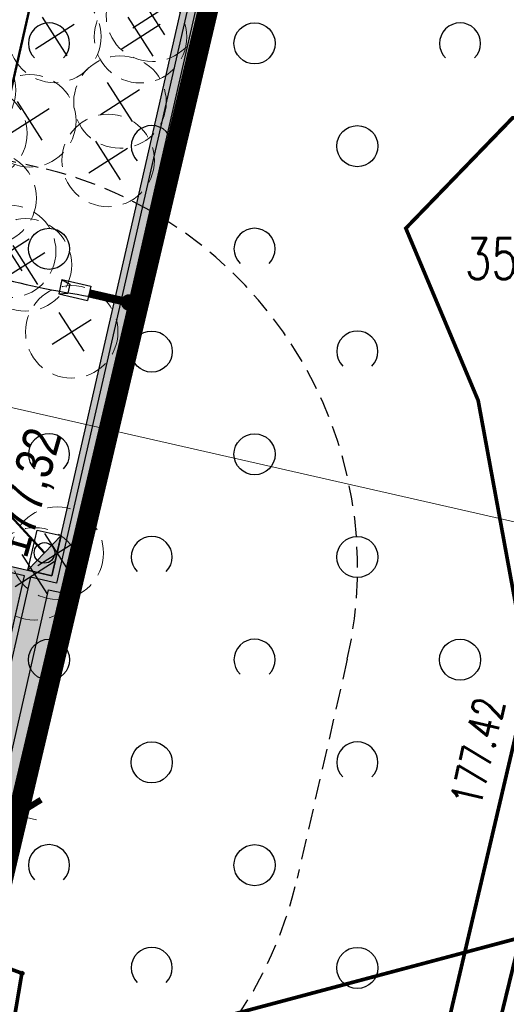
# Model space of a CAD drawing. Header units: metres. Extents: x 964 to 7125, y -212 to 9570.
# Tile 76 of 185: x 1960 to 1972, y 221 to 245. Entities that reach past the tile are written whole.
import ezdxf
from ezdxf import colors
from ezdxf.entities.mleader import LeaderData, LeaderLine
from ezdxf.enums import TextEntityAlignment as Align
from ezdxf.math import Vec2, Vec3

# ---------------------------------------------------------------- set-up
doc = ezdxf.new("R2010")
doc.units = ezdxf.units.M
for name, pattern in [('1', [1.5, 1, -0.5]), ('1081', [1.5, 1, -0.5]), ('2217', [2, 1.5, -0.5]), ('CENTER2', [1.125, 0.75, -0.125, 0.125, -0.125]), ('CIĄGłA', [0]), ('DASHED', [0.75, 0.5, -0.25]), ('HIDDEN', [0.375, 0.25, -0.125])]:
    doc.linetypes.add(name, pattern=pattern)
for name, color, linetype in [('0S', 7, 'Continuous'), ('Dzialki', 7, 'Continuous'), ('Kontury', 7, 'Continuous'), ('Numery_dzialek', 7, 'Continuous'), ('OT_Rzedna', 7, 'Continuous'), ('OT_ZagospodarowanieTerenu', 7, 'Continuous'), ('WYMIARY', 9, 'Continuous'), ('zakres_poprawny', 7, 'Continuous'), ('ZP_strefy oddziaływania', 8, 'HIDDEN'), ('zz-odwodnienie', 5, 'Continuous')]:
    doc.layers.add(name, color=color, linetype=linetype)
for name, color, linetype, lineweight in [('_IE', 240, 'Continuous', 9), ('AGP1_granica_opracow', 7, 'Continuous', 15), ('AGP1_HATCH', 7, 'Continuous', 5), ('AGP1_KRAWEZNIKI GRUBOŚCI', 7, 'Continuous', 15), ('AGP1_KRAWEZNIKI NOWE', 7, 'Continuous', 30), ('AGP1_WYMIARY', 7, 'Continuous', 15), ('AGP1_ZIELEN', 1, 'Continuous', 15), ('IS', 7, 'Continuous', 15), ('IS-KD-brudna', 96, 'Continuous', 50), ('IS-KD-brudna-studnie', 96, 'Continuous', 30), ('IS-KD-opis-rzedne', 96, 'Continuous', 30), ('LINIE PRZEKROJOWE', 7, 'Continuous', 9), ('PODKŁAD MAPA', 7, 'Continuous', 9), ('STREFY GAZOCIĄG', 7, 'Continuous', 9)]:
    doc.layers.add(name, color=color, linetype=linetype, lineweight=lineweight)
doc.styles.add('GENERATED_STYLE_1', font='arialbd.ttf', dxfattribs={"width": 0.999153})
doc.styles.add('IS-0.6', font='simplex.shx', dxfattribs={"width": 0.6})
doc.styles.get("Standard").update_dxf_attribs({"font": 'arial.ttf'})
doc.styles.add('STYL_ARIAL', font='simplex', dxfattribs={"width": 0.75, "oblique": 0.1})
doc.dimstyles.new('GENERATED_STYLE__61', dxfattribs={"dimtxt": 10, "dimasz": 9.5, "dimexe": 0.18, "dimexo": 0, "dimgap": 0.09, "dimtad": 0, "dimdec": 1, "dimzin": 0, "dimdsep": 46, "dimtxsty": 'GENERATED_STYLE_1', "dimblk": 'ARROWHEAD_1', "dimblk1": 'ARROWHEAD_1', "dimblk2": 'ARROWHEAD_1', "dimcen": 0.09, "dimclrd": 256, "dimclre": 256, "dimclrt": 256, "dimazin": 0, "dimtfac": 1, "dimtdec": 4, "dimtmove": 0, "dimatfit": 3, "dimfxl": 1, "dimtolj": 1, "dimtzin": 0, "dimarcsym": 0})

# ---------------------------------------------------------------- blocks, each defined once
blk = doc.blocks.new('ARROWHEAD_1')
at = {"linetype": 'Continuous'}
blk.add_line((0, 0), (-1, 0), dxfattribs=at)
blk.add_circle((0, 0), 0.25, dxfattribs=at)
blk = doc.blocks.new('OTZK2')
at = {"color": 0}
blk.add_arc((0.5, 0.5), 0.5, 315, 225, dxfattribs=at)
blk = doc.blocks.new('OTZK1')
at = {"color": 0}
blk.add_circle((0.5, 0.5), 0.5, dxfattribs=at)
blk = doc.blocks.new('RTPW02')
at = {"color": 0}
blk.add_circle((0, 0), 0.05, dxfattribs=at)
blk = doc.blocks.new('MDCP 20240606')
at = {"layer": 'Dzialki', "color": 251, "true_color": 0x636466, "const_width": 0.09}
blk.add_lwpolyline([(6592058.62, 5737961.47), (6592053.22, 5737938.58)], dxfattribs=at)
at = {"layer": 'Kontury', "color": 251, "linetype": '2217', "true_color": 0x636466, "const_width": 0.09}
blk.add_lwpolyline([(6592052.34, 5737934.78), (6592066.114, 5737938.4566)], dxfattribs=at)
at = {"layer": 'OT_ZagospodarowanieTerenu', "color": 251, "linetype": '1081', "true_color": 0x636466, "const_width": 0.09}
blk.add_lwpolyline([(6592073.7, 5737976.5), (6592072.08, 5737981.8), (6592052.48, 5737982.7), (6592038.83, 5737971.26), (6592034.15, 5737950.72), (6592037.44, 5737948.76), (6592037.82, 5737943.52), (6592053.99, 5737937.59), (6592051.48, 5737922.7), (6592058.84, 5737922.22), (6592062.72, 5737925.29), (6592063.65, 5737933.34), (6592066.33, 5737944.78), (6592065.09, 5737951.53), (6592063.33, 5737955.72), (6592065.93, 5737958.41), (6592070.87, 5737958), (6592072.22, 5737963.52), (6592071.8, 5737967.27), (6592073.7, 5737976.5)], dxfattribs=at)
at = {"layer": 'zakres_poprawny', "color": 251, "linetype": '1', "true_color": 0x636466, "const_width": 0.09}
blk.add_lwpolyline([(6592058.8365, 5737922.2224), (6592062.95, 5737925.47), (6592076.74, 5737982.07), (6592077.79, 5737993.35), (6592067.13, 5738000.4), (6592016.74, 5738013.09), (6592007.01, 5738024.5), (6591998.3993, 5738028.4013)], dxfattribs=at)
at = {"layer": 'OT_Rzedna', "color": 251, "true_color": 0x636466}
blk.add_blockref('RTPW02', (6592053.989, 5737937.589), dxfattribs=at)
at = {"layer": 'OT_ZagospodarowanieTerenu', "color": 251, "true_color": 0x636466}
for name, p in [('OTZK2', (6592054.15, 5737959.72)), ('OTZK1', (6592059.15, 5737959.72)), ('OTZK2', (6592064.15, 5737959.72)), ('OTZK2', (6592056.65, 5737957.22)), ('OTZK1', (6592061.65, 5737957.22)), ('OTZK1', (6592054.15, 5737954.72)), ('OTZK2', (6592059.15, 5737954.72)), ('OTZK1', (6592056.65, 5737952.22)), ('OTZK2', (6592061.65, 5737952.22)), ('OTZK2', (6592054.15, 5737949.72)), ('OTZK1', (6592059.15, 5737949.72)), ('OTZK2', (6592056.65, 5737947.22)), ('OTZK1', (6592061.65, 5737947.22)), ('OTZK1', (6592054.15, 5737944.72)), ('OTZK2', (6592059.15, 5737944.72)), ('OTZK1', (6592064.15, 5737944.72)), ('OTZK1', (6592056.65, 5737942.22)), ('OTZK2', (6592061.65, 5737942.22)), ('OTZK2', (6592054.15, 5737939.72)), ('OTZK1', (6592059.15, 5737939.72)), ('OTZK2', (6592056.65, 5737937.22)), ('OTZK1', (6592061.65, 5737937.22))]:
    blk.add_blockref(name, p, dxfattribs=at)
at = {"layer": 'Numery_dzialek', "color": 251, "true_color": 0x636466, "style": 'STYL_ARIAL', "width": 0.75}
blk.add_text('352/5', height=1, dxfattribs=at).set_placement((6592066.4081, 5737954.9829), align=Align.MIDDLE_CENTER)
at = {"layer": 'OT_Rzedna', "color": 251, "true_color": 0x636466, "style": 'STYL_ARIAL', "width": 0.75}
blk.add_text('177.42', height=0.75, rotation=76.8153, dxfattribs=at).set_placement((6592064.4119, 5737941.7749), align=Align.TOP_LEFT)
blk = doc.blocks.new('drzewo_liściaste_symbol')
at = {"layer": 'AGP1_ZIELEN', "color": 11, "lineweight": 30, "true_color": 0xf27172, "transparency": 33554559}
for p, q in [((0.53, -0.53), (-0.53, 0.53)), ((-0.53, -0.53), (0.53, 0.53))]:
    blk.add_line(p, q, dxfattribs=at)
at = {"layer": 'AGP1_ZIELEN', "color": 252, "linetype": 'DASHED', "lineweight": 5, "ltscale": 1.5, "true_color": 0x939598}
blk.add_circle((0, 0), 1.5, dxfattribs=at)
blk = doc.blocks.new('DRZEWA DO WYCINKI 20240606')
at = {"layer": 'AGP1_ZIELEN', "lineweight": 9, "xscale": 0.75, "yscale": 0.75, "zscale": 0.75, "rotation": 347.6011741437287}
for p in [(2243.21, 209.185), (2240.838, 208.67), (2242.923, 208.663), (2238.76, 207.365), (2242.423, 207.075), (2240.229, 206.617), (2239.038, 206.313), (2242.135, 205.652), (2239.263, 204.737), (2239.739, 203.44), (2240.123, 203.111), (2241.248, 201.481), (2240.898, 196.096), (2240.348, 195.59)]:
    blk.add_blockref('drzewo_liściaste_symbol', p, dxfattribs=at)
blk = doc.blocks.new('d_wpust')
at = {"layer": 'zz-odwodnienie'}
blk.add_hatch(color=0, dxfattribs=at).paths.add_polyline_path([(-0.5, 0.6), (-0.5, 0), (0.5, 0)])
at = {"layer": 'zz-odwodnienie', "color": 0}
for p, q in [((-0.5, 0.6), (0.5, 0)), ((-0.5, 0), (-0.5, 0.6)), ((-0.5, 0.6), (0.5, 0.6)), ((0.5, 0.6), (0.5, 0)), ((0.5, 0), (-0.5, 0))]:
    blk.add_line(p, q, dxfattribs=at)
blk.add_lwpolyline([(-0.5, 0.6), (-0.5, 0), (0.5, 0)], close=True, dxfattribs=at)
blk = doc.blocks.new('opracowanie drogowe 20250115 konstantynów')
at = {"layer": 'zz-odwodnienie', "color": 5, "linetype": 'CIĄGłA', "lineweight": 0, "rotation": 77.14307866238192}
blk.add_blockref('d_wpust', (1961.279, 231.488), dxfattribs=at)
blk.add_blockref('d_wpust', (1961.279, 231.488), dxfattribs=at)
blk.add_blockref('d_wpust', (1961.279, 231.488), dxfattribs=at)
at = {"layer": 'zz-odwodnienie', "insert": (1959.686, 231.639), "char_height": 0.9, "width": 5.78409, "attachment_point": 1, "rotation": 74.1295}
blk.add_mtext('{\\fArial Narrow|b0|i0|c238|p34;177,32}', dxfattribs=at)
blk.add_mtext('{\\fArial Narrow|b0|i0|c238|p34;177,32}', dxfattribs=at)
blk.add_mtext('{\\fArial Narrow|b0|i0|c238|p34;177,32}', dxfattribs=at)
blk = doc.blocks.new('PRZEKRÓJ TERENU OPIS PZT')
at = {"color": 251, "true_color": 0x636466}
blk.add_lwpolyline([(2751.914, 34.79), (2751.621, -72.808)], dxfattribs=at)
blk = doc.blocks.new('_ArchTick')
at = {"layer": 'WYMIARY', "color": 0, "linetype": 'Continuous', "const_width": 0.15}
blk.add_lwpolyline([(-0.5, -0.5), (0.5, 0.5)], dxfattribs=at)
blk = doc.blocks.new('IS-opis-studni-P-0.6')
at = {"color": 0, "linetype": 'Continuous', "lineweight": 15, "transparency": 16777216}
blk.add_line((0, 0), (3.5, 0), dxfattribs=at)
at = {"color": 0, "linetype": 'Continuous', "lineweight": -2, "transparency": 16777216, "style": 'IS-0.6', "width": 0.6}
for p in [(1.75, 0.25), (1.75, -1.25), (1.75, -2.5)]:
    blk.add_attdef('000,00', text='', height=1, dxfattribs=at).set_placement(p, align=Align.CENTER)
blk.add_attdef('S0', text='', height=1.25, dxfattribs=at).set_placement((3.75, 0), align=Align.MIDDLE_LEFT)
blk = doc.blocks.new('_None', base_point=(2.5, 0))
blk = doc.blocks.new('IE_20251212')
at = {"layer": '_IE', "lineweight": -3}
for p, q in [((38.225, -58.619), (38.145, -58.967)), ((38.225, -58.619), (38.145, -58.967)), ((38.225, -58.619), (38.145, -58.967)), ((38.225, -58.619), (38.145, -58.967)), ((38.225, -58.619), (38.145, -58.967)), ((38.225, -58.619), (38.145, -58.967)), ((38.225, -58.619), (38.145, -58.967)), ((38.225, -58.619), (38.145, -58.967)), ((38.225, -58.619), (38.145, -58.967)), ((38.225, -58.619), (38.145, -58.967)), ((38.225, -58.619), (38.145, -58.967)), ((38.225, -58.619), (38.145, -58.967)), ((38.225, -58.619), (38.929, -58.78)), ((38.225, -58.619), (38.42, -58.73)), ((38.225, -58.619), (38.929, -58.78)), ((38.225, -58.619), (38.42, -58.73)), ((38.225, -58.619), (38.929, -58.78)), ((38.225, -58.619), (38.42, -58.73)), ((38.225, -58.619), (38.929, -58.78)), ((38.225, -58.619), (38.42, -58.73)), ((38.225, -58.619), (38.929, -58.78)), ((38.225, -58.619), (38.42, -58.73)), ((38.225, -58.619), (38.929, -58.78)), ((38.225, -58.619), (38.42, -58.73)), ((38.225, -58.619), (38.929, -58.78)), ((38.225, -58.619), (38.42, -58.73)), ((38.225, -58.619), (38.929, -58.78)), ((38.225, -58.619), (38.42, -58.73)), ((38.225, -58.619), (38.929, -58.78)), ((38.225, -58.619), (38.42, -58.73)), ((38.225, -58.619), (38.929, -58.78)), ((38.225, -58.619), (38.42, -58.73)), ((38.225, -58.619), (38.929, -58.78)), ((38.225, -58.619), (38.42, -58.73)), ((38.225, -58.619), (38.929, -58.78)), ((38.225, -58.619), (38.42, -58.73)), ((38.42, -58.73), (38.369, -58.951)), ((38.42, -58.73), (38.369, -58.951)), ((38.42, -58.73), (38.369, -58.951)), ((38.42, -58.73), (38.369, -58.951)), ((38.42, -58.73), (38.369, -58.951)), ((38.42, -58.73), (38.369, -58.951)), ((38.42, -58.73), (38.369, -58.951)), ((38.42, -58.73), (38.369, -58.951)), ((38.42, -58.73), (38.369, -58.951)), ((38.42, -58.73), (38.369, -58.951)), ((38.42, -58.73), (38.369, -58.951)), ((38.42, -58.73), (38.369, -58.951)), ((38.929, -58.78), (38.849, -59.127)), ((38.929, -58.78), (38.849, -59.127)), ((38.929, -58.78), (38.849, -59.127)), ((38.929, -58.78), (38.849, -59.127)), ((38.929, -58.78), (38.849, -59.127)), ((38.929, -58.78), (38.849, -59.127)), ((38.929, -58.78), (38.849, -59.127)), ((38.929, -58.78), (38.849, -59.127)), ((38.929, -58.78), (38.849, -59.127)), ((38.929, -58.78), (38.849, -59.127)), ((38.929, -58.78), (38.849, -59.127)), ((38.929, -58.78), (38.849, -59.127)), ((38.145, -58.967), (38.369, -58.951)), ((38.145, -58.967), (38.369, -58.951)), ((38.145, -58.967), (38.369, -58.951)), ((38.145, -58.967), (38.369, -58.951)), ((38.145, -58.967), (38.369, -58.951)), ((38.145, -58.967), (38.369, -58.951)), ((38.145, -58.967), (38.369, -58.951)), ((38.145, -58.967), (38.369, -58.951)), ((38.145, -58.967), (38.369, -58.951)), ((38.145, -58.967), (38.369, -58.951)), ((38.145, -58.967), (38.369, -58.951)), ((38.145, -58.967), (38.369, -58.951)), ((38.145, -58.967), (38.849, -59.127)), ((38.145, -58.967), (38.849, -59.127)), ((38.145, -58.967), (38.849, -59.127)), ((38.145, -58.967), (38.849, -59.127)), ((38.145, -58.967), (38.849, -59.127)), ((38.145, -58.967), (38.849, -59.127)), ((38.145, -58.967), (38.849, -59.127)), ((38.145, -58.967), (38.849, -59.127)), ((38.145, -58.967), (38.849, -59.127)), ((38.145, -58.967), (38.849, -59.127)), ((38.145, -58.967), (38.849, -59.127)), ((38.145, -58.967), (38.849, -59.127))]:
    blk.add_line(p, q, dxfattribs=at)
at = {"layer": '_IE', "lineweight": -3, "ltscale": 3}
for points in [[(37.9, -66.166), (38.243, -66.244), (45.481, -34.533)], [(32.254, -66.901), (31.247, -71.313), (36.454, -72.501), (37.9, -66.166)]]:
    blk.add_lwpolyline(points, dxfattribs=at)
at = {"layer": '_IE', "lineweight": -3, "ltscale": 3, "const_width": 0.2}
blk.add_lwpolyline([(38.889, -58.954), (39.857, -59.175)], dxfattribs=at)
blk.add_lwpolyline([(38.889, -58.954), (39.857, -59.175)], dxfattribs=at)
blk.add_lwpolyline([(38.889, -58.954), (39.857, -59.175)], dxfattribs=at)
blk.add_lwpolyline([(38.889, -58.954), (39.857, -59.175)], dxfattribs=at)
blk.add_lwpolyline([(38.889, -58.954), (39.857, -59.175)], dxfattribs=at)
blk.add_lwpolyline([(38.889, -58.954), (39.857, -59.175)], dxfattribs=at)
blk.add_lwpolyline([(38.889, -58.954), (39.857, -59.175)], dxfattribs=at)
blk.add_lwpolyline([(38.889, -58.954), (39.857, -59.175)], dxfattribs=at)
blk.add_lwpolyline([(38.889, -58.954), (39.857, -59.175)], dxfattribs=at)
blk.add_lwpolyline([(38.889, -58.954), (39.857, -59.175)], dxfattribs=at)
blk.add_lwpolyline([(38.889, -58.954), (39.857, -59.175)], dxfattribs=at)
blk.add_lwpolyline([(38.889, -58.954), (39.857, -59.175)], dxfattribs=at)
at = {"layer": '_IE', "lineweight": -3, "ltscale": 3, "const_width": 0.2, "elevation": 0}
blk.add_lwpolyline([(39.772, -59.227, 1), (39.942, -59.122, 1)], format="xyb", close=True, dxfattribs=at)
blk.add_lwpolyline([(39.772, -59.227, 1), (39.942, -59.122, 1)], format="xyb", close=True, dxfattribs=at)
blk.add_lwpolyline([(39.772, -59.227, 1), (39.942, -59.122, 1)], format="xyb", close=True, dxfattribs=at)
blk.add_lwpolyline([(39.772, -59.227, 1), (39.942, -59.122, 1)], format="xyb", close=True, dxfattribs=at)
blk.add_lwpolyline([(39.772, -59.227, 1), (39.942, -59.122, 1)], format="xyb", close=True, dxfattribs=at)
blk.add_lwpolyline([(39.772, -59.227, 1), (39.942, -59.122, 1)], format="xyb", close=True, dxfattribs=at)
blk.add_lwpolyline([(39.772, -59.227, 1), (39.942, -59.122, 1)], format="xyb", close=True, dxfattribs=at)
blk.add_lwpolyline([(39.772, -59.227, 1), (39.942, -59.122, 1)], format="xyb", close=True, dxfattribs=at)
blk.add_lwpolyline([(39.772, -59.227, 1), (39.942, -59.122, 1)], format="xyb", close=True, dxfattribs=at)
blk.add_lwpolyline([(39.772, -59.227, 1), (39.942, -59.122, 1)], format="xyb", close=True, dxfattribs=at)
blk.add_lwpolyline([(39.772, -59.227, 1), (39.942, -59.122, 1)], format="xyb", close=True, dxfattribs=at)
blk.add_lwpolyline([(39.772, -59.227, 1), (39.942, -59.122, 1)], format="xyb", close=True, dxfattribs=at)
at = {"layer": '_IE', "color": 6, "lineweight": -3}
blk.add_spline([(30.214, -53.113), (35.051, -57.935), (39.857, -59.175)], degree=3, dxfattribs=at)
blk = doc.blocks.new('IS_2025-10-21')
at = {"layer": 'IS-KD-brudna'}
for p, q in [((1964.781, 263.01), (1958.27, 234.484)), ((1958.27, 234.484), (1960.986, 231.555))]:
    blk.add_line(p, q, dxfattribs=at)
at = {"layer": 'IS-KD-brudna-studnie'}
blk.add_circle((1960.986, 231.555), 0.25, dxfattribs=at)
at = {"layer": 'IS-KD-opis-rzedne'}
ml = blk.add_multileader_block('Standard', dxfattribs=at)
ml.set_content('IS-opis-studni-P-0.6', color=256)
ml.set_attribute('S0', 'D12', width=0)
ml.set_attribute('000,00', '177,78', width=0)
ml.set_attribute('000,00', '176,33', width=0)
ml.set_attribute('000,00', '', width=0)
ml.set_leader_properties(linetype='Continuous', lineweight=9)
ml.set_arrow_properties(name='NONE')
ml.build(insert=Vec2(0, 0))
ml.multileader.update_dxf_attribs({"has_dogleg": 0, "text_left_attachment_type": 6, "text_right_attachment_type": 6, "dogleg_length": 0, "arrow_head_size": 5, "block_connection_type": 1})
ctx = ml.context
ctx.base_point, ctx.char_height, ctx.arrow_head_size, ctx.landing_gap_size, ctx.plane_origin = Vec3(1965.211, 240.978), 20, 5, 5, Vec3(1942.494, 248.024)
ctx.left_attachment, ctx.right_attachment, ctx.text_align_type, ctx.attachment_type = 6, 6, 2, 1
notes = []
notes.append((ctx, [(1, (1, 1, 0), (1965.211, 240.978), (1, 0), 0, [(0, [(1936.273, 251.131)], 0, [])])]))
ctx.block.insert = Vec3(1965.211, 240.978)
ml = blk.add_multileader_block('Standard', dxfattribs=at)
ml.set_content('IS-opis-studni-P-0.6', color=256)
ml.set_attribute('S0', 'D15', width=0)
ml.set_attribute('000,00', '177,82', width=0)
ml.set_attribute('000,00', '176,35', width=0)
ml.set_attribute('000,00', '', width=0)
ml.set_leader_properties(linetype='Continuous', lineweight=9)
ml.set_arrow_properties(name='NONE')
ml.build(insert=Vec2(0, 0))
ml.multileader.update_dxf_attribs({"has_dogleg": 0, "text_left_attachment_type": 6, "text_right_attachment_type": 6, "dogleg_length": 0, "arrow_head_size": 5, "block_connection_type": 1})
ctx = ml.context
ctx.base_point, ctx.char_height, ctx.arrow_head_size, ctx.landing_gap_size, ctx.plane_origin = Vec3(1964.672, 236.276), 20, 5, 5, Vec3(1956.037, 239.859)
ctx.left_attachment, ctx.right_attachment, ctx.text_align_type, ctx.attachment_type = 6, 6, 2, 1
notes.append((ctx, [(1, (1, 1, 0), (1964.672, 236.276), (1, 0), 0, [(0, [(1949.815, 242.966)], 0, [])])]))
ctx.block.insert = Vec3(1964.672, 236.276)
ml = blk.add_multileader_block('Standard', dxfattribs=at)
ml.set_content('IS-opis-studni-P-0.6', color=256)
ml.set_attribute('S0', 'D8', width=0)
ml.set_attribute('000,00', '177,46', width=0)
ml.set_attribute('000,00', '176,10', width=0)
ml.set_attribute('000,00', '', width=0)
ml.set_leader_properties(linetype='Continuous', lineweight=9)
ml.set_arrow_properties(name='NONE')
ml.build(insert=Vec2(0, 0))
ml.multileader.update_dxf_attribs({"has_dogleg": 0, "text_left_attachment_type": 6, "text_right_attachment_type": 6, "dogleg_length": 0, "arrow_head_size": 5, "block_connection_type": 1})
ctx = ml.context
ctx.base_point, ctx.char_height, ctx.arrow_head_size, ctx.landing_gap_size, ctx.plane_origin = Vec3(1963.359, 232.593), 20, 5, 5, Vec3(1964.492, 231.377)
ctx.left_attachment, ctx.right_attachment, ctx.text_align_type, ctx.attachment_type = 6, 6, 2, 1
notes.append((ctx, [(1, (1, 1, 0), (1963.359, 232.593), (1, 0), 0, [(0, [(1958.27, 234.484)], 0, [])])]))
ctx.block.insert = Vec3(1963.359, 232.593)
for ctx, leaders in notes:
    for number, flags, end, landing, length, lines in leaders:
        leader = LeaderData()
        leader.index, (leader.has_last_leader_line, leader.has_dogleg_vector, leader.attachment_direction) = number, flags
        leader.last_leader_point, leader.dogleg_vector, leader.dogleg_length = Vec3(end), Vec3(landing), length
        for number, points, colour, breaks in lines:
            line = LeaderLine()
            line.index, line.vertices, line.color, line.breaks = number, Vec3.list(points), colors.encode_raw_color(colour), breaks
            leader.lines.append(line)
        ctx.leaders.append(leader)
blk = doc.blocks.new('A$C273a521e')
at = {"layer": 'IS'}
blk.add_blockref('IS_2025-10-21', (-1902.907, -313.015), dxfattribs=at)

msp = doc.modelspace()

# ---------------------------------------------------------------- hatches: boundary and pattern name
at = {"layer": 'AGP1_HATCH', "transparency": 33554625}
h = msp.add_hatch(dxfattribs=at)
h.set_pattern_fill('GRASS', color=64, scale=0.02)
edge = h.paths.add_edge_path()
edge.add_line((1918.027, 281.175), (1917.733, 280.104))
edge.add_arc((1955.219, 442.4), 166.569, 256.99439, 258.15001)
edge.add_line((1921.014, 279.381), (1921.294, 279.32))
edge.add_line((1921.294, 279.32), (1921.412, 279.868))
edge.add_line((1921.412, 279.868), (1923.034, 279.518))
edge.add_line((1923.034, 279.518), (1922.916, 278.971))
edge.add_line((1922.916, 278.971), (1933.465, 276.699))
edge.add_line((1933.465, 276.699), (1934.496, 277.431))
edge.add_line((1934.496, 277.431), (1918.027, 281.175))
edge = h.paths.add_edge_path()
edge.add_line((1934.496, 277.431), (1933.465, 276.699))
edge.add_line((1933.465, 276.699), (1961.673, 270.625))
edge.add_arc((1959.178, 261.982), 8.996, -9.9, 73.8971, ccw=False)
edge.add_line((1968.04, 260.435), (1961.28, 230.82))
edge.add_line((1961.28, 230.82), (1960.644, 230.965))
edge.add_line((1960.644, 230.965), (1959.265, 224.923))
edge.add_line((1959.265, 224.923), (1955.033, 225.889))
edge.add_line((1955.033, 225.889), (1956.408, 231.912))
edge.add_line((1956.408, 231.912), (1953.023, 230.989))
edge.add_line((1953.023, 230.989), (1949.226, 231.856))
edge.add_line((1949.226, 231.856), (1948.815, 230.055))
edge.add_line((1948.815, 230.055), (1944.094, 231.129))
edge.add_line((1944.094, 231.129), (1944.506, 232.933))
edge.add_line((1944.506, 232.933), (1938.433, 234.319))
edge.add_line((1938.433, 234.319), (1936.698, 235.491))
edge.add_arc((1936.199, 234.803), 0.85, 53.9932, 167.1431)
edge.add_line((1935.37, 234.992), (1934.079, 229.338))
edge.add_line((1934.079, 229.338), (1929.936, 230.283))
edge.add_line((1929.936, 230.283), (1930.303, 231.892))
edge.add_line((1930.303, 231.892), (1911.146, 236.264))
edge.add_line((1911.146, 236.264), (1911.146, 236.264))
edge.add_line((1911.146, 236.264), (1911.58, 238.166))
edge.add_line((1911.58, 238.166), (1907.68, 239.056))
edge.add_line((1907.68, 239.056), (1908.392, 242.175))
edge.add_line((1908.392, 242.175), (1913.603, 262.804))
edge.add_arc((1910.839, 263.502), 2.85, 345.8235, 357.6929)
edge.add_line((1913.687, 263.387), (1913.781, 265.726))
edge.add_line((1913.781, 265.726), (1905.257, 234.685))
edge.add_line((1905.257, 234.685), (1959.667, 222.315))
edge.add_line((1959.667, 222.315), (1970.727, 269.195))
edge.add_line((1970.727, 269.195), (1934.496, 277.431))
at = {"layer": 'AGP1_HATCH', "true_color": 0x636466, "transparency": 33554477}
h = msp.add_hatch(color=251, dxfattribs=at)
h.dxf.hatch_style = 1
h.paths.add_polyline_path([(1957.388, 225.864), (1955.633, 226.265), (1956.85, 231.597), (1958.605, 231.197)], flags=16)
edge = h.paths.add_edge_path()
edge.add_arc((1960.323, 465.565), 190.288, 257.07034, 258.07825)
edge.add_line((1921.014, 279.381), (1961.668, 270.626))
edge.add_line((1961.668, 270.626), (1961.674, 270.625))
edge.add_arc((1959.178, 261.982), 8.996, -9.9, 73.8914, ccw=False)
edge.add_line((1968.04, 260.435), (1961.28, 230.82))
edge.add_line((1961.28, 230.82), (1960.644, 230.965))
edge.add_line((1960.644, 230.965), (1959.265, 224.923))
edge.add_line((1959.265, 224.923), (1955.035, 225.892))
edge.add_line((1955.035, 225.892), (1956.414, 231.935))
edge.add_line((1956.414, 231.935), (1956.408, 231.912))
edge.add_line((1956.408, 231.912), (1953.023, 230.989))
edge.add_line((1953.023, 230.989), (1949.226, 231.856))
edge.add_line((1949.226, 231.856), (1948.815, 230.055))
edge.add_line((1948.815, 230.055), (1944.094, 231.129))
edge.add_line((1944.094, 231.129), (1944.506, 232.933))
edge.add_line((1944.506, 232.933), (1938.433, 234.319))
edge.add_line((1938.433, 234.319), (1936.698, 235.491))
edge.add_arc((1936.199, 234.803), 0.85, 53.9932, 167.1431)
edge.add_line((1935.37, 234.992), (1934.079, 229.338))
edge.add_line((1934.079, 229.338), (1929.936, 230.283))
edge.add_line((1929.936, 230.283), (1930.303, 231.892))
edge.add_line((1930.303, 231.892), (1911.146, 236.264))
edge.add_line((1911.146, 236.264), (1911.146, 236.265))
edge.add_line((1911.146, 236.265), (1911.58, 238.166))
edge.add_line((1911.58, 238.166), (1907.68, 239.056))
edge.add_line((1907.68, 239.056), (1908.392, 242.175))
edge.add_line((1908.392, 242.175), (1913.603, 262.804))
edge.add_arc((1910.839, 263.502), 2.85, 345.8235, 357.6929)
edge.add_line((1913.687, 263.387), (1913.782, 265.738))
edge.add_line((1913.782, 265.738), (1913.958, 266.377))
edge.add_line((1913.958, 266.377), (1913.837, 263.381))
edge.add_arc((1910.839, 263.502), 3, 345.8235, 357.6929, ccw=False)
edge.add_line((1913.748, 262.767), (1908.538, 242.142))
edge.add_line((1908.538, 242.142), (1911.463, 241.474))
edge.add_arc((1911.238, 240.497), 1.003, -9.8722, 77.0294, ccw=False)
edge.add_line((1912.226, 240.325), (1911.326, 236.377))
edge.add_line((1911.326, 236.377), (1934.334, 231.126))
edge.add_line((1934.334, 231.126), (1935.224, 235.026))
edge.add_arc((1936.199, 234.803), 1, 54.147, 167.1431, ccw=False)
edge.add_line((1936.784, 235.614), (1938.494, 234.459))
edge.add_line((1938.494, 234.459), (1953.02, 231.144))
edge.add_line((1953.02, 231.144), (1956.446, 232.077))
edge.add_line((1956.446, 232.077), (1961.167, 231))
edge.add_line((1961.167, 231), (1967.893, 260.465))
edge.add_arc((1959.178, 261.982), 8.846, 350.125, 433.864)
edge.add_line((1961.636, 270.479), (1920.924, 279.246))
edge.add_arc((1955.219, 442.4), 166.719, 256.99789, 258.12915, ccw=False)
edge.add_line((1917.709, 279.955), (1917.745, 280.101))

# ---------------------------------------------------------------- linework, layer by layer
at = {"color": 18, "linetype": 'CIĄGłA', "lineweight": 30, "true_color": 0x000000}
msp.add_lwpolyline([(1960.532, 231.145), (1960.532, 231.145)], dxfattribs=at)
msp.add_lwpolyline([(1960.678, 231.112), (1960.678, 231.112)], close=True, dxfattribs=at)
at = {"layer": 'AGP1_KRAWEZNIKI GRUBOŚCI', "linetype": 'CIĄGłA'}
for points in [[(1955.213, 226.001), (1956.559, 231.898), (1960.498, 230.999)], [(1956.559, 231.898), (1960.498, 230.999)], [(1955.213, 226.001), (1959.152, 225.102), (1960.498, 230.999)]]:
    msp.add_lwpolyline(points, dxfattribs=at)
at = {"layer": 'AGP1_KRAWEZNIKI NOWE', "color": 18, "linetype": 'CIĄGłA', "true_color": 0x000000}
for p, q in [((1960.498, 230.999), (1956.559, 231.898)), ((1959.152, 225.102), (1960.498, 230.999))]:
    msp.add_line(p, q, dxfattribs=at)

# ---------------------------------------------------------------- block references
at = {"layer": '0S', "linetype": 'CIĄGłA'}
msp.add_blockref('DRZEWA DO WYCINKI 20240606', (-279.599, 35.454), dxfattribs=at)
at = {"layer": 'PODKŁAD MAPA', "linetype": 'ByBlock'}
msp.add_blockref('MDCP 20240606', (-6590093.553, -5737716.265), dxfattribs=at)
at = {"layer": 'zz-odwodnienie'}
msp.add_blockref('opracowanie drogowe 20250115 konstantynów', (0, 0), dxfattribs=at)

# ---------------------------------------------------------------- leaders
at = {"layer": 'STREFY GAZOCIĄG', "color": 18, "lineweight": 15, "true_color": 0x000000, "annotation_type": 0, "has_hookline": 1, "hookline_direction": 0, "text_width": 17.645}
msp.add_leader([(1949.999, 226.217), (1968.432, 207.186), (1969.432, 207.186)], dimstyle='GENERATED_STYLE__61', override={"dimasz": 1}, dxfattribs=at)

# ---------------------------------------------------------------- next in the draw order: block references
at = {"layer": 'LINIE PRZEKROJOWE', "color": 18, "linetype": 'CIĄGłA', "lineweight": 5, "true_color": 0x000000, "rotation": 77.33843703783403}
msp.add_blockref('PRZEKRÓJ TERENU OPIS PZT', (1310.728, -2439.278), dxfattribs=at)

# ---------------------------------------------------------------- next in the draw order: linework, layer by layer
at = {"layer": 'AGP1_granica_opracow', "color": 5, "linetype": 'CENTER2', "lineweight": 9, "ltscale": 5, "const_width": 0.5}
msp.add_lwpolyline([(1970.727, 269.195), (1918.027, 281.175), (1905.257, 234.685), (1959.667, 222.315), (1970.727, 269.195)], dxfattribs=at)
at = {"layer": 'AGP1_KRAWEZNIKI NOWE', "color": 18, "linetype": 'CIĄGłA', "true_color": 0x000000}
for p, q in [((1961.167, 231), (1967.893, 260.465)), ((1968.04, 260.435), (1961.28, 230.82)), ((1956.446, 232.077), (1961.167, 231)), ((1960.644, 230.965), (1959.265, 224.923)), ((1961.28, 230.82), (1960.644, 230.965))]:
    msp.add_line(p, q, dxfattribs=at)
at = {"layer": 'AGP1_WYMIARY', "color": 7, "linetype": 'CIĄGłA', "lineweight": 0}
msp.add_line((1956.901, 225.979), (1960.79, 225.061), dxfattribs=at)
at = {"layer": 'ZP_strefy oddziaływania', "ltscale": 2}
for points in [[(1978.757, 222.935), (1979.213, 224.907, 0.414214), (1956.748, 260.898), (1949.71, 262.526, 0.414214), (1913.719, 240.061), (1913.263, 238.089, 0.414214), (1935.728, 202.099), (1942.766, 200.47, 0.414214)], [(1945.884, 228.49), (1947.101, 233.823, -0.414214), (1959.075, 241.347), (1960.83, 240.946, -0.414214), (1968.354, 228.972), (1967.137, 223.639, -0.414214), (1955.163, 216.115), (1953.408, 216.515, -0.414214)]]:
    msp.add_lwpolyline(points, format="xyb", close=True, dxfattribs=at)
at = {"layer": 'ZP_strefy oddziaływania', "ltscale": 2, "elevation": 0}
msp.add_lwpolyline([(1953.743, 260.857), (1952.183, 261.213, 0.414214), (1916.259, 238.641), (1916.115, 238.007, 0.414214), (1938.687, 202.083), (1940.247, 201.727, 0.414214), (1976.17, 224.3), (1976.315, 224.933, 0.414214)], format="xyb", close=True, dxfattribs=at)

# ---------------------------------------------------------------- next in the draw order: block references
at = {"layer": '_IE'}
msp.add_blockref('IE_20251212', (1923.187, 296.825), dxfattribs=at)
at = {"layer": 'AGP1_WYMIARY', "color": 7, "linetype": 'CIĄGłA', "lineweight": 0, "rotation": 346.72194657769}
msp.add_blockref('_ArchTick', (1960.303, 225.176), dxfattribs=at)
at = {"layer": 'WYMIARY', "color": 3}
msp.add_blockref('A$C273a521e', (1902.907, 313.015), dxfattribs=at)

doc.saveas('drawing.dxf')
